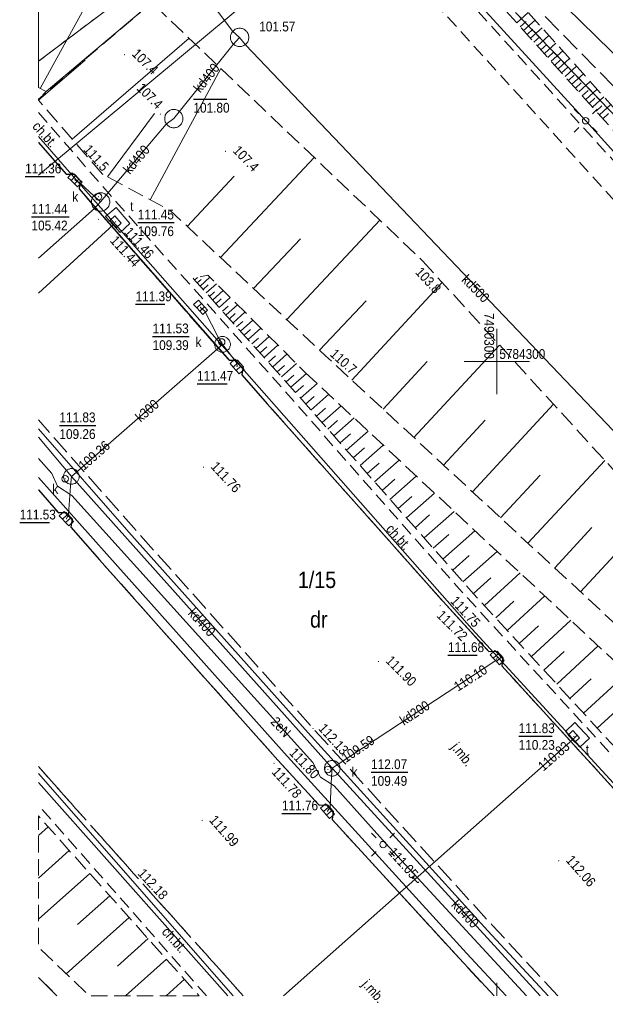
# Model space of a CAD drawing. Extents: x 7490163 to 7490671, y 5783984 to 5784563.
# Tile 3 of 43: x 7490264 to 7490308, y 5784251 to 5784326. Entities that reach past the tile are written whole.
import ezdxf
from ezdxf.enums import TextEntityAlignment as Align

# ---------------------------------------------------------------- set-up
doc = ezdxf.new("R2010")
doc.units = 0
doc.header["$MEASUREMENT"] = 0
for name, pattern in [('1.5_0.5', [2, 1.5, -0.5]), ('218-500', [1, 0.5, -0.5]), ('219-500', [0]), ('mz1.0_0.5', [1.5, 1, -0.5]), ('mz1.25_0.5', [1.75, 1.25, -0.5])]:
    doc.linetypes.add(name, pattern=pattern)
doc.layers.get('0').update_dxf_attribs({"linetype": 'CONTINUOUS', "lineweight": 5})
doc.layers.get('0').transparency = 0.8
for name, color, linetype, transparency in [('0-Inne (niezydentyfikowane)', 7, 'CONTINUOUS', 0.8), ('210-Oznaczenie użytku', 7, 'CONTINUOUS', 0.8), ('211-Nr działki', 7, 'CONTINUOUS', 0.8), ('217-Granica konturu klasyfikcyjnego', 7, 'CONTINUOUS', 0.8), ('218-Granica użytku', 7, 'CONTINUOUS', 0.8), ('219-Linia granicy', 7, 'CONTINUOUS', 0.8), ('bariera drogowa ochronna (linia)', 7, 'CONTINUOUS', 0.8), ('chodnik (powierzchnia)', 7, 'CONTINUOUS', 0.8), ('chodnik (powierzchnia)-Atr17', 7, 'CONTINUOUS', 0.8), ('jezdnia (powierzchnia)', 7, 'CONTINUOUS', 0.8), ('jezdnia (powierzchnia)-Atr17', 7, 'CONTINUOUS', 0.8), ('komora podziemna - przewód kanalizacyjny (powierzchnia)', 7, 'CONTINUOUS', 0.8), ('komora podziemna - przewód telekomunikacyjny (powierzchnia)', 7, 'CONTINUOUS', 0.8), ('kratka ściekowa (punkt)', 7, 'CONTINUOUS', 0.8), ('krawężnik (linia)', 7, 'CONTINUOUS', 0.8), ('latarnia (punkt)', 7, 'CONTINUOUS', 0.8), ('przewód elektroenergetyczny (linia)', 7, 'CONTINUOUS', 0.8), ('przewód elektroenergetyczny (linia)-Atr1', 7, 'CONTINUOUS', 0.8), ('przewód gazowy (linia)', 7, 'CONTINUOUS', 0.8), ('przewód kanalizacyjny (linia)', 7, 'CONTINUOUS', 0.8), ('przewód kanalizacyjny (linia)-Atr1', 7, 'CONTINUOUS', 0.8), ('przewód telekomunikacyjny (linia)', 7, 'CONTINUOUS', 0.8), ('przewód telekomunikacyjny (linia)-Atr1', 7, 'CONTINUOUS', 0.8), ('punkt o określonej wysokości (sieć elektroenergetyczna)', 7, 'CONTINUOUS', 0.8), ('punkt o określonej wysokości (sieć elektroenergetyczna)-Atr2', 7, 'CONTINUOUS', 0.8), ('punkt o określonej wysokości (sieć kanalizacyjna)', 7, 'CONTINUOUS', 0.8), ('punkt o określonej wysokości (sieć kanalizacyjna)-Atr2', 7, 'CONTINUOUS', 0.8), ('punkt o określonej wysokości (sieć kanalizacyjna)-Atr3', 7, 'CONTINUOUS', 0.8), ('punkt o określonej wysokości (sieć telekomunikacyjna)', 7, 'CONTINUOUS', 0.8), ('punkt o określonej wysokości (sieć telekomunikacyjna)-Atr2', 7, 'CONTINUOUS', 0.8), ('punkt o określonej wysokości (sieć telekomunikacyjna)-Atr3', 7, 'CONTINUOUS', 0.8), ('punkt wysokościowy naturalny', 7, 'CONTINUOUS', 0.8), ('punkt wysokościowy naturalny-Atr2', 7, 'CONTINUOUS', 0.8), ('punkt wysokościowy sztuczny', 7, 'CONTINUOUS', 0.8), ('punkt wysokościowy sztuczny-Atr2', 7, 'CONTINUOUS', 0.8), ('skarpa nieumocniona (powierzchnia)', 7, 'CONTINUOUS', 0.8), ('skarpa umocniona (powierzchnia)', 7, 'CONTINUOUS', 0.8), ('Wstawianie ramki sekcyjnej z opisem', 7, 'CONTINUOUS', 0.8), ('właz okrągły - siec kanalizacyjna (punkt)', 7, 'CONTINUOUS', 0.8), ('właz okrągły - siec kanalizacyjna (punkt)-Atr17', 7, 'CONTINUOUS', 0.8), ('właz prostokątny - siec telekomunikacyjna (punkt)', 7, 'CONTINUOUS', 0.8), ('właz prostokątny - siec telekomunikacyjna (punkt)-Atr17', 7, 'CONTINUOUS', 0.8)]:
    doc.layers.add(name, color=color, linetype=linetype, transparency=transparency)
doc.styles.get("Standard").update_dxf_attribs({"font": 'txt', "width": 0.75})
doc.linetypes.add('ok01_500', pattern='A,1.75,0,[16,ksztalty.shx,S=1,R=0,X=0,Y=0],1.75', length=3.5)

# ---------------------------------------------------------------- blocks, each defined once
blk = doc.blocks.new('US22')
at = {"color": 0, "linetype": 'Continuous', "lineweight": 13}
blk.add_circle((0, 0), 0.25, dxfattribs=at)
blk = doc.blocks.new('PW01')
at = {"linetype": 'Continuous', "lineweight": 13}
h = blk.add_hatch(color=0, dxfattribs=at)
edge = h.paths.add_edge_path()
edge.add_arc((0, 0), 0.045, 0, 360)
blk = doc.blocks.new('US05')
at = {"color": 0, "linetype": 'Continuous', "lineweight": 13}
for p, q in [((-0.525, -0.25), (-0.525, 0.25)), ((-0.525, 0.25), (-0.175, 0.25)), ((-0.175, -0.25), (-0.175, 0.25)), ((-0.175, 0.25), (0.175, 0.25)), ((0.175, -0.25), (0.175, 0.25)), ((0.175, 0.25), (0.525, 0.25)), ((0.525, -0.25), (0.525, 0.25)), ((-0.525, -0.25), (-0.175, -0.25)), ((-0.175, -0.25), (0.175, -0.25)), ((0.175, -0.25), (0.525, -0.25))]:
    blk.add_line(p, q, dxfattribs=at)
blk = doc.blocks.new('PW02')
at = {"linetype": 'Continuous', "lineweight": 13}
h = blk.add_hatch(color=0, dxfattribs=at)
edge = h.paths.add_edge_path()
edge.add_arc((0, 0), 0.045, 0, 360)
blk = doc.blocks.new('US22B')
at = {"color": 0, "linetype": 'Continuous', "lineweight": 0}
blk.add_lwpolyline([(-0.375, -0.25), (0.375, -0.25), (0.375, 0.25), (-0.375, 0.25)], close=True, dxfattribs=at)
blk = doc.blocks.new('SM01')
at = {"color": 0, "linetype": 'Continuous', "lineweight": 13}
for p, q in [((-0.53, 0.531), (-0.883, 0.884)), ((0.531, 0.531), (0.884, 0.884)), ((-0.53, -0.53), (-0.883, -0.883)), ((0.531, -0.53), (0.884, -0.883))]:
    blk.add_line(p, q, dxfattribs=at)
blk.add_circle((0, 0), 0.25, dxfattribs=at)

msp = doc.modelspace()

# ---------------------------------------------------------------- linework, layer by layer
at = {"layer": '0-Inne (niezydentyfikowane)', "color": 7, "linetype": 'Continuous', "lineweight": 13}
for p, q in [((7490265.11, 5784320.88), (7490270.11, 5784330.03)), ((7490301.53, 5784325.89), (7490302.41, 5784326.68)), ((7490301.79, 5784325.6), (7490302.24, 5784325.99)), ((7490302.06, 5784325.3), (7490302.94, 5784326.09)), ((7490302.59, 5784324.72), (7490303.47, 5784325.51)), ((7490267.56, 5784316.99), (7490276.48, 5784324.72)), ((7490302.32, 5784325.01), (7490302.76, 5784325.4)), ((7490302.85, 5784324.42), (7490303.29, 5784324.82)), ((7490303.11, 5784324.13), (7490303.99, 5784324.92)), ((7490303.38, 5784323.84), (7490303.82, 5784324.23)), ((7490303.64, 5784323.54), (7490304.52, 5784324.33)), ((7490303.9, 5784323.25), (7490304.34, 5784323.64)), ((7490304.17, 5784322.96), (7490305.05, 5784323.75)), ((7490304.69, 5784322.37), (7490305.57, 5784323.16)), ((7490264.98, 5784319.97), (7490268.54, 5784323.05)), ((7490273.52, 5784312.36), (7490278.91, 5784322.4)), ((7490304.43, 5784322.66), (7490304.87, 5784323.06)), ((7490304.96, 5784322.08), (7490305.4, 5784322.47)), ((7490305.22, 5784321.78), (7490306.1, 5784322.57)), ((7490305.48, 5784321.49), (7490305.92, 5784321.89)), ((7490305.75, 5784321.2), (7490306.63, 5784321.99)), ((7490306.01, 5784320.9), (7490306.45, 5784321.3)), ((7490306.27, 5784320.61), (7490307.15, 5784321.4)), ((7490306.54, 5784320.32), (7490306.98, 5784320.71)), ((7490306.8, 5784320.03), (7490307.68, 5784320.82)), ((7490307.33, 5784319.44), (7490308.2, 5784320.23)), ((7490307.06, 5784319.73), (7490307.5, 5784320.13)), ((7490307.59, 5784319.15), (7490308.03, 5784319.54)), ((7490307.85, 5784318.85), (7490308.73, 5784319.64)), ((7490270.24, 5784314.12), (7490273.85, 5784318.95)), ((7490308.11, 5784318.56), (7490308.55, 5784318.96)), ((7490278.89, 5784307.95), (7490286.04, 5784315.6)), ((7490276.34, 5784310.33), (7490279.93, 5784314.17)), ((7490283.95, 5784303.21), (7490291.07, 5784310.81)), ((7490281.42, 5784305.57), (7490284.99, 5784309.39)), ((7490276.91, 5784306.22), (7490277.14, 5784306.42)), ((7490277.1, 5784306.01), (7490277.4, 5784306.28)), ((7490277.33, 5784305.76), (7490278.08, 5784306.44)), ((7490277.56, 5784305.5), (7490277.94, 5784305.85)), ((7490277.8, 5784305.24), (7490278.58, 5784305.94)), ((7490288.93, 5784298.57), (7490295.84, 5784306.04)), ((7490278.04, 5784304.97), (7490278.43, 5784305.33)), ((7490278.28, 5784304.7), (7490279.09, 5784305.43)), ((7490278.53, 5784304.42), (7490278.94, 5784304.79)), ((7490278.78, 5784304.14), (7490279.63, 5784304.9)), ((7490279.31, 5784303.56), (7490280.18, 5784304.34)), ((7490286.46, 5784300.86), (7490290.01, 5784304.65)), ((7490279.04, 5784303.85), (7490279.47, 5784304.24)), ((7490279.57, 5784303.26), (7490280.02, 5784303.66)), ((7490279.85, 5784302.95), (7490280.75, 5784303.77)), ((7490280.12, 5784302.64), (7490280.59, 5784303.06)), ((7490280.41, 5784302.33), (7490281.35, 5784303.17)), ((7490280.7, 5784302.01), (7490281.18, 5784302.44)), ((7490280.99, 5784301.68), (7490281.97, 5784302.56)), ((7490281.29, 5784301.34), (7490281.79, 5784301.79)), ((7490281.6, 5784301), (7490282.61, 5784301.91)), ((7490281.91, 5784300.66), (7490282.42, 5784301.12)), ((7490282.22, 5784300.3), (7490283.28, 5784301.25)), ((7490293.66, 5784294.19), (7490300.21, 5784301.26)), ((7490282.55, 5784299.94), (7490283.08, 5784300.43)), ((7490282.88, 5784299.58), (7490283.97, 5784300.56)), ((7490283.55, 5784298.82), (7490284.69, 5784299.84)), ((7490291.33, 5784296.35), (7490294.69, 5784299.99)), ((7490283.21, 5784299.2), (7490283.77, 5784299.7)), ((7490284.26, 5784298.04), (7490285.45, 5784299.09)), ((7490283.9, 5784298.44), (7490284.48, 5784298.95)), ((7490285, 5784297.19), (7490286.27, 5784298.32)), ((7490284.62, 5784297.62), (7490285.24, 5784298.17)), ((7490285.39, 5784296.75), (7490286.05, 5784297.33)), ((7490285.8, 5784296.29), (7490287.16, 5784297.49)), ((7490286.22, 5784295.82), (7490286.92, 5784296.44)), ((7490286.65, 5784295.33), (7490288.1, 5784296.61)), ((7490298.15, 5784290.04), (7490304.34, 5784296.73)), ((7490287.1, 5784294.83), (7490287.84, 5784295.49)), ((7490287.56, 5784294.31), (7490289.1, 5784295.68)), ((7490295.94, 5784292.08), (7490299.12, 5784295.52)), ((7490288.52, 5784293.21), (7490290.18, 5784294.67)), ((7490288.03, 5784293.77), (7490288.83, 5784294.48)), ((7490289.03, 5784292.64), (7490289.89, 5784293.39)), ((7490289.56, 5784292.04), (7490291.32, 5784293.6)), ((7490290.66, 5784290.79), (7490292.55, 5784292.46)), ((7490302.39, 5784286.11), (7490308.26, 5784292.44)), ((7490290.1, 5784291.43), (7490291.01, 5784292.23)), ((7490291.24, 5784290.14), (7490292.22, 5784291)), ((7490291.84, 5784289.46), (7490293.85, 5784291.24)), ((7490300.3, 5784288.05), (7490303.31, 5784291.3)), ((7490292.46, 5784288.76), (7490293.5, 5784289.68)), ((7490293.1, 5784288.04), (7490295.25, 5784289.94)), ((7490294.45, 5784286.52), (7490296.74, 5784288.54)), ((7490293.76, 5784287.29), (7490294.87, 5784288.27)), ((7490306.41, 5784282.39), (7490311.96, 5784288.39)), ((7490295.88, 5784284.89), (7490298.33, 5784287.06)), ((7490304.43, 5784284.22), (7490307.28, 5784287.31)), ((7490295.15, 5784285.72), (7490296.34, 5784286.76)), ((7490296.64, 5784284.04), (7490297.9, 5784285.16)), ((7490297.42, 5784283.16), (7490300.03, 5784285.47)), ((7490298.22, 5784282.25), (7490299.56, 5784283.45)), ((7490299.06, 5784281.34), (7490301.78, 5784283.84)), ((7490300.81, 5784279.44), (7490303.67, 5784282.07)), ((7490299.92, 5784280.4), (7490301.32, 5784281.68)), ((7490301.72, 5784278.45), (7490303.19, 5784279.8)), ((7490302.65, 5784277.44), (7490305.66, 5784280.21)), ((7490304.59, 5784275.33), (7490307.76, 5784278.25)), ((7490303.61, 5784276.4), (7490305.15, 5784277.82)), ((7490305.6, 5784274.24), (7490307.23, 5784275.73)), ((7490306.63, 5784273.11), (7490309.97, 5784276.19)), ((7490307.69, 5784271.96), (7490309.41, 5784273.54)), ((7490265.72, 5784264.42), (7490264.97, 5784263.751)), ((7490267.33, 5784262.61), (7490264.97, 5784260.503)), ((7490268.9, 5784260.86), (7490264.97, 5784257.348)), ((7490270.42, 5784259.15), (7490267.95, 5784256.94)), ((7490271.91, 5784257.49), (7490267.09, 5784253.19)), ((7490273.35, 5784255.87), (7490271.01, 5784253.77)), ((7490274.76, 5784254.29), (7490271.634, 5784251.5)), ((7490276.13, 5784252.76), (7490274.724, 5784251.5))]:
    msp.add_line(p, q, dxfattribs=at)
at = {"layer": '217-Granica konturu klasyfikcyjnego', "color": 3, "linetype": '1.5_0.5', "lineweight": 18, "flags": 128}
msp.add_lwpolyline([(7490301.44, 5784326.69), (7490315.76, 5784311.79)], dxfattribs=at)
at = {"layer": '218-Granica użytku', "color": 3, "linetype": '218-500', "lineweight": 18, "flags": 128}
for points in [[(7490282.2, 5784335.94), (7490264.97, 5784322.957)], [(7490301.44, 5784326.69), (7490315.76, 5784311.79)]]:
    msp.add_lwpolyline(points, dxfattribs=at)
at = {"layer": '219-Linia granicy', "color": 7, "linetype": '219-500', "lineweight": 18, "flags": 128}
for points in [[(7490264.97, 5784322.957), (7490282.2, 5784335.94)], [(7490301.44, 5784326.69), (7490315.76, 5784311.79)]]:
    msp.add_lwpolyline(points, dxfattribs=at)
at = {"layer": 'bariera drogowa ochronna (linia)', "color": 7, "linetype": 'ok01_500', "lineweight": 18, "flags": 128}
for points in [[(7490264.97, 5784317.204), (7490267.85, 5784313.9), (7490298.1, 5784279.56), (7490314.88, 5784261.27), (7490324.026, 5784251.5)], [(7490264.97, 5784294.849), (7490271.89, 5784286.94), (7490285.58, 5784271.6), (7490299.32, 5784256.47), (7490303.939, 5784251.5)], [(7490300.73, 5784251.5), (7490297.69, 5784254.77), (7490283.75, 5784270.09), (7490270.2, 5784285.26), (7490264.97, 5784291.128)], [(7490279.849, 5784251.5), (7490270.74, 5784261.92), (7490264.97, 5784268.487)]]:
    msp.add_lwpolyline(points, dxfattribs=at)
at = {"layer": 'chodnik (powierzchnia)', "color": 7, "linetype": 'mz1.0_0.5', "lineweight": 18, "flags": 128}
for points in [[(7490364.803, 5784251.5), (7490343.21, 5784274.59), (7490321.64, 5784298.36), (7490289.99, 5784333.24), (7490291.53, 5784334.53)], [(7490291.53, 5784334.53), (7490323.11, 5784299.71), (7490345.23, 5784275.34), (7490367.536, 5784251.5)], [(7490264.97, 5784320.957), (7490265.55, 5784320.64), (7490264.97, 5784320.069)], [(7490264.97, 5784319.04), (7490270.89, 5784312.23), (7490283.71, 5784297.85), (7490297.13, 5784282.61), (7490310.74, 5784267.81), (7490324.56, 5784252.82), (7490325.822, 5784251.5)], [(7490323.696, 5784251.5), (7490323.45, 5784251.76), (7490320.61, 5784254.81), (7490320.68, 5784255.45), (7490320.24, 5784255.93), (7490319.59, 5784255.9), (7490309.56, 5784266.67), (7490300.4, 5784276.72), (7490300.48, 5784277.36), (7490300.04, 5784277.84), (7490299.39, 5784277.83), (7490295.91, 5784281.64), (7490282.45, 5784296.77), (7490280.53, 5784298.97), (7490280.61, 5784299.61), (7490280.19, 5784300.1), (7490279.54, 5784300.09), (7490269.84, 5784311.16), (7490268.08, 5784313.2), (7490268.17, 5784313.85), (7490267.74, 5784314.33), (7490267.1, 5784314.33), (7490264.97, 5784316.738)], [(7490264.97, 5784269.028), (7490272.24, 5784260.86), (7490280.628, 5784251.5)], [(7490277.827, 5784251.5), (7490270.61, 5784259.67), (7490264.97, 5784266.064)]]:
    msp.add_lwpolyline(points, dxfattribs=at)
at = {"layer": 'jezdnia (powierzchnia)', "color": 7, "linetype": '1.5_0.5', "lineweight": 18, "flags": 128}
for points in [[(7490390.818, 5784251.5), (7490364.31, 5784268.12), (7490350.15, 5784278.97), (7490294.75, 5784335.53), (7490294.88, 5784341.32)], [(7490264.97, 5784316.738), (7490267.1, 5784314.33), (7490267.74, 5784314.33), (7490268.17, 5784313.85), (7490268.08, 5784313.2), (7490269.84, 5784311.16), (7490279.54, 5784300.09), (7490280.19, 5784300.1), (7490280.61, 5784299.61), (7490280.53, 5784298.97), (7490282.45, 5784296.77), (7490295.91, 5784281.64), (7490299.39, 5784277.83), (7490300.04, 5784277.84), (7490300.48, 5784277.36), (7490300.4, 5784276.72), (7490309.56, 5784266.67), (7490319.59, 5784255.9), (7490320.24, 5784255.93), (7490320.68, 5784255.45), (7490320.61, 5784254.81), (7490323.45, 5784251.76), (7490323.696, 5784251.5)], [(7490304.665, 5784251.5), (7490299.7, 5784256.85), (7490285.96, 5784271.94), (7490272.26, 5784287.28), (7490264.97, 5784295.53)], [(7490264.97, 5784290.175), (7490266.48, 5784288.45), (7490267.1, 5784288.46), (7490267.54, 5784287.98), (7490267.46, 5784287.34), (7490269.64, 5784284.84), (7490283.27, 5784269.52), (7490286.42, 5784266.07), (7490287.07, 5784266.09), (7490287.51, 5784265.61), (7490287.43, 5784264.97), (7490297.15, 5784254.34), (7490299.795, 5784251.5)], [(7490280.628, 5784251.5), (7490272.24, 5784260.86), (7490264.97, 5784269.028)], [(7490264.97, 5784252.909), (7490266.39, 5784251.5)]]:
    msp.add_lwpolyline(points, dxfattribs=at)
at = {"layer": 'komora podziemna - przewód kanalizacyjny (powierzchnia)', "color": 34, "linetype": 'Continuous', "lineweight": 18, "flags": 128}
for points in [[(7490281.05, 5784324.78), (7490281.05, 5784324.71), (7490281.04, 5784324.64), (7490281.02, 5784324.58), (7490281, 5784324.51), (7490280.97, 5784324.45), (7490280.93, 5784324.39), (7490280.89, 5784324.34), (7490280.84, 5784324.29), (7490280.79, 5784324.24), (7490280.74, 5784324.2), (7490280.68, 5784324.16), (7490280.62, 5784324.13), (7490280.55, 5784324.11), (7490280.49, 5784324.09), (7490280.42, 5784324.08), (7490280.35, 5784324.08), (7490280.28, 5784324.08), (7490280.21, 5784324.09), (7490280.15, 5784324.11), (7490280.08, 5784324.13), (7490280.02, 5784324.16), (7490279.96, 5784324.2), (7490279.91, 5784324.24), (7490279.86, 5784324.29), (7490279.81, 5784324.34), (7490279.77, 5784324.39), (7490279.73, 5784324.45), (7490279.7, 5784324.51), (7490279.68, 5784324.58), (7490279.66, 5784324.64), (7490279.65, 5784324.71), (7490279.65, 5784324.78), (7490279.65, 5784324.85), (7490279.66, 5784324.92), (7490279.68, 5784324.98), (7490279.7, 5784325.05), (7490279.73, 5784325.11), (7490279.77, 5784325.17), (7490279.81, 5784325.22), (7490279.86, 5784325.27), (7490279.91, 5784325.32), (7490279.96, 5784325.36), (7490280.02, 5784325.4), (7490280.08, 5784325.43), (7490280.15, 5784325.45), (7490280.21, 5784325.47), (7490280.28, 5784325.48), (7490280.35, 5784325.48), (7490280.42, 5784325.48), (7490280.49, 5784325.47), (7490280.55, 5784325.45), (7490280.62, 5784325.43), (7490280.68, 5784325.4), (7490280.74, 5784325.36), (7490280.79, 5784325.32), (7490280.84, 5784325.27), (7490280.89, 5784325.22), (7490280.93, 5784325.17), (7490280.97, 5784325.11), (7490281, 5784325.05), (7490281.02, 5784324.98), (7490281.04, 5784324.92), (7490281.05, 5784324.85)], [(7490276.02, 5784318.57), (7490276.02, 5784318.5), (7490276.01, 5784318.43), (7490275.99, 5784318.37), (7490275.97, 5784318.3), (7490275.94, 5784318.24), (7490275.9, 5784318.18), (7490275.86, 5784318.13), (7490275.81, 5784318.08), (7490275.76, 5784318.03), (7490275.71, 5784317.99), (7490275.65, 5784317.95), (7490275.59, 5784317.92), (7490275.52, 5784317.9), (7490275.46, 5784317.88), (7490275.39, 5784317.87), (7490275.32, 5784317.87), (7490275.25, 5784317.87), (7490275.18, 5784317.88), (7490275.12, 5784317.9), (7490275.05, 5784317.92), (7490274.99, 5784317.95), (7490274.93, 5784317.99), (7490274.88, 5784318.03), (7490274.83, 5784318.08), (7490274.78, 5784318.13), (7490274.74, 5784318.18), (7490274.7, 5784318.24), (7490274.67, 5784318.3), (7490274.65, 5784318.37), (7490274.63, 5784318.43), (7490274.62, 5784318.5), (7490274.62, 5784318.57), (7490274.62, 5784318.64), (7490274.63, 5784318.71), (7490274.65, 5784318.77), (7490274.67, 5784318.84), (7490274.7, 5784318.9), (7490274.74, 5784318.96), (7490274.78, 5784319.01), (7490274.83, 5784319.06), (7490274.88, 5784319.11), (7490274.93, 5784319.15), (7490274.99, 5784319.19), (7490275.05, 5784319.22), (7490275.12, 5784319.24), (7490275.18, 5784319.26), (7490275.25, 5784319.27), (7490275.32, 5784319.27), (7490275.39, 5784319.27), (7490275.46, 5784319.26), (7490275.52, 5784319.24), (7490275.59, 5784319.22), (7490275.65, 5784319.19), (7490275.71, 5784319.15), (7490275.76, 5784319.11), (7490275.81, 5784319.06), (7490275.86, 5784319.01), (7490275.9, 5784318.96), (7490275.94, 5784318.9), (7490275.97, 5784318.84), (7490275.99, 5784318.77), (7490276.01, 5784318.71), (7490276.02, 5784318.64)], [(7490270.42, 5784312.2), (7490270.42, 5784312.13), (7490270.41, 5784312.06), (7490270.39, 5784312), (7490270.37, 5784311.93), (7490270.34, 5784311.87), (7490270.3, 5784311.81), (7490270.26, 5784311.76), (7490270.21, 5784311.71), (7490270.16, 5784311.66), (7490270.11, 5784311.62), (7490270.05, 5784311.58), (7490269.99, 5784311.55), (7490269.92, 5784311.53), (7490269.86, 5784311.51), (7490269.79, 5784311.5), (7490269.72, 5784311.5), (7490269.65, 5784311.5), (7490269.58, 5784311.51), (7490269.52, 5784311.53), (7490269.45, 5784311.55), (7490269.39, 5784311.58), (7490269.33, 5784311.62), (7490269.28, 5784311.66), (7490269.23, 5784311.71), (7490269.18, 5784311.76), (7490269.14, 5784311.81), (7490269.1, 5784311.87), (7490269.07, 5784311.93), (7490269.05, 5784312), (7490269.03, 5784312.06), (7490269.02, 5784312.13), (7490269.02, 5784312.2), (7490269.02, 5784312.27), (7490269.03, 5784312.34), (7490269.05, 5784312.4), (7490269.07, 5784312.47), (7490269.1, 5784312.53), (7490269.14, 5784312.59), (7490269.18, 5784312.64), (7490269.23, 5784312.69), (7490269.28, 5784312.74), (7490269.33, 5784312.78), (7490269.39, 5784312.82), (7490269.45, 5784312.85), (7490269.52, 5784312.87), (7490269.58, 5784312.89), (7490269.65, 5784312.9), (7490269.72, 5784312.9), (7490269.79, 5784312.9), (7490269.86, 5784312.89), (7490269.92, 5784312.87), (7490269.99, 5784312.85), (7490270.05, 5784312.82), (7490270.11, 5784312.78), (7490270.16, 5784312.74), (7490270.21, 5784312.69), (7490270.26, 5784312.64), (7490270.3, 5784312.59), (7490270.34, 5784312.53), (7490270.37, 5784312.47), (7490270.39, 5784312.4), (7490270.41, 5784312.34), (7490270.42, 5784312.27)], [(7490279.64, 5784301.31), (7490279.64, 5784301.25), (7490279.63, 5784301.19), (7490279.61, 5784301.14), (7490279.59, 5784301.08), (7490279.57, 5784301.03), (7490279.54, 5784300.98), (7490279.5, 5784300.93), (7490279.46, 5784300.89), (7490279.42, 5784300.85), (7490279.37, 5784300.81), (7490279.32, 5784300.78), (7490279.27, 5784300.76), (7490279.21, 5784300.74), (7490279.16, 5784300.72), (7490279.1, 5784300.71), (7490279.04, 5784300.71), (7490278.98, 5784300.71), (7490278.92, 5784300.72), (7490278.87, 5784300.74), (7490278.81, 5784300.76), (7490278.76, 5784300.78), (7490278.71, 5784300.81), (7490278.66, 5784300.85), (7490278.62, 5784300.89), (7490278.58, 5784300.93), (7490278.54, 5784300.98), (7490278.51, 5784301.03), (7490278.49, 5784301.08), (7490278.47, 5784301.14), (7490278.45, 5784301.19), (7490278.44, 5784301.25), (7490278.44, 5784301.31), (7490278.44, 5784301.37), (7490278.45, 5784301.43), (7490278.47, 5784301.48), (7490278.49, 5784301.54), (7490278.51, 5784301.59), (7490278.54, 5784301.64), (7490278.58, 5784301.69), (7490278.62, 5784301.73), (7490278.66, 5784301.77), (7490278.71, 5784301.81), (7490278.76, 5784301.84), (7490278.81, 5784301.86), (7490278.87, 5784301.88), (7490278.92, 5784301.9), (7490278.98, 5784301.91), (7490279.04, 5784301.91), (7490279.1, 5784301.91), (7490279.16, 5784301.9), (7490279.21, 5784301.88), (7490279.27, 5784301.86), (7490279.32, 5784301.84), (7490279.37, 5784301.81), (7490279.42, 5784301.77), (7490279.46, 5784301.73), (7490279.5, 5784301.69), (7490279.54, 5784301.64), (7490279.57, 5784301.59), (7490279.59, 5784301.54), (7490279.61, 5784301.48), (7490279.63, 5784301.43), (7490279.64, 5784301.37)], [(7490268.09, 5784291.21), (7490268.09, 5784291.15), (7490268.08, 5784291.09), (7490268.06, 5784291.04), (7490268.04, 5784290.98), (7490268.02, 5784290.93), (7490267.99, 5784290.88), (7490267.95, 5784290.83), (7490267.91, 5784290.79), (7490267.87, 5784290.75), (7490267.82, 5784290.71), (7490267.77, 5784290.68), (7490267.72, 5784290.66), (7490267.66, 5784290.64), (7490267.61, 5784290.62), (7490267.55, 5784290.61), (7490267.49, 5784290.61), (7490267.43, 5784290.61), (7490267.37, 5784290.62), (7490267.32, 5784290.64), (7490267.26, 5784290.66), (7490267.21, 5784290.68), (7490267.16, 5784290.71), (7490267.11, 5784290.75), (7490267.07, 5784290.79), (7490267.03, 5784290.83), (7490266.99, 5784290.88), (7490266.96, 5784290.93), (7490266.94, 5784290.98), (7490266.92, 5784291.04), (7490266.9, 5784291.09), (7490266.89, 5784291.15), (7490266.89, 5784291.21), (7490266.89, 5784291.27), (7490266.9, 5784291.33), (7490266.92, 5784291.38), (7490266.94, 5784291.44), (7490266.96, 5784291.49), (7490266.99, 5784291.54), (7490267.03, 5784291.59), (7490267.07, 5784291.63), (7490267.11, 5784291.67), (7490267.16, 5784291.71), (7490267.21, 5784291.74), (7490267.26, 5784291.76), (7490267.32, 5784291.78), (7490267.37, 5784291.8), (7490267.43, 5784291.81), (7490267.49, 5784291.81), (7490267.55, 5784291.81), (7490267.61, 5784291.8), (7490267.66, 5784291.78), (7490267.72, 5784291.76), (7490267.77, 5784291.74), (7490267.82, 5784291.71), (7490267.87, 5784291.67), (7490267.91, 5784291.63), (7490267.95, 5784291.59), (7490267.99, 5784291.54), (7490268.02, 5784291.49), (7490268.04, 5784291.44), (7490268.06, 5784291.38), (7490268.08, 5784291.33), (7490268.09, 5784291.27)], [(7490288.03, 5784268.9), (7490288.03, 5784268.84), (7490288.02, 5784268.78), (7490288, 5784268.73), (7490287.98, 5784268.67), (7490287.96, 5784268.62), (7490287.93, 5784268.57), (7490287.89, 5784268.52), (7490287.85, 5784268.48), (7490287.81, 5784268.44), (7490287.76, 5784268.4), (7490287.71, 5784268.37), (7490287.66, 5784268.35), (7490287.6, 5784268.33), (7490287.55, 5784268.31), (7490287.49, 5784268.3), (7490287.43, 5784268.3), (7490287.37, 5784268.3), (7490287.31, 5784268.31), (7490287.26, 5784268.33), (7490287.2, 5784268.35), (7490287.15, 5784268.37), (7490287.1, 5784268.4), (7490287.05, 5784268.44), (7490287.01, 5784268.48), (7490286.97, 5784268.52), (7490286.93, 5784268.57), (7490286.9, 5784268.62), (7490286.88, 5784268.67), (7490286.86, 5784268.73), (7490286.84, 5784268.78), (7490286.83, 5784268.84), (7490286.83, 5784268.9), (7490286.83, 5784268.96), (7490286.84, 5784269.02), (7490286.86, 5784269.07), (7490286.88, 5784269.13), (7490286.9, 5784269.18), (7490286.93, 5784269.23), (7490286.97, 5784269.28), (7490287.01, 5784269.32), (7490287.05, 5784269.36), (7490287.1, 5784269.4), (7490287.15, 5784269.43), (7490287.2, 5784269.45), (7490287.26, 5784269.47), (7490287.31, 5784269.49), (7490287.37, 5784269.5), (7490287.43, 5784269.5), (7490287.49, 5784269.5), (7490287.55, 5784269.49), (7490287.6, 5784269.47), (7490287.66, 5784269.45), (7490287.71, 5784269.43), (7490287.76, 5784269.4), (7490287.81, 5784269.36), (7490287.85, 5784269.32), (7490287.89, 5784269.28), (7490287.93, 5784269.23), (7490287.96, 5784269.18), (7490287.98, 5784269.13), (7490288, 5784269.07), (7490288.02, 5784269.02), (7490288.03, 5784268.96)]]:
    msp.add_lwpolyline(points, close=True, dxfattribs=at)
at = {"layer": 'komora podziemna - przewód telekomunikacyjny (powierzchnia)', "color": 30, "linetype": 'Continuous', "lineweight": 18, "flags": 128}
for points in [[(7490270.9, 5784311.77), (7490271.95, 5784310.55), (7490271.21, 5784309.87), (7490270.11, 5784311.09)], [(7490305.98, 5784272.39), (7490307.1, 5784271.2), (7490306.36, 5784270.51), (7490305.27, 5784271.7)]]:
    msp.add_lwpolyline(points, close=True, dxfattribs=at)
at = {"layer": 'krawężnik (linia)', "color": 7, "linetype": 'Continuous', "lineweight": 25, "flags": 128}
for points in [[(7490264.97, 5784316.738), (7490267.1, 5784314.33), (7490267.74, 5784314.33), (7490268.17, 5784313.85), (7490268.08, 5784313.2), (7490269.84, 5784311.16), (7490279.54, 5784300.09), (7490280.19, 5784300.1), (7490280.61, 5784299.61), (7490280.53, 5784298.97), (7490282.45, 5784296.77), (7490295.91, 5784281.64), (7490299.39, 5784277.83), (7490300.04, 5784277.84), (7490300.48, 5784277.36), (7490300.4, 5784276.72), (7490309.56, 5784266.67), (7490319.59, 5784255.9), (7490320.24, 5784255.93), (7490320.68, 5784255.45), (7490320.61, 5784254.81), (7490323.45, 5784251.76), (7490323.696, 5784251.5)], [(7490264.97, 5784290.175), (7490266.48, 5784288.45), (7490267.1, 5784288.46), (7490267.54, 5784287.98), (7490267.46, 5784287.34), (7490269.64, 5784284.84), (7490283.27, 5784269.52), (7490286.42, 5784266.07), (7490287.07, 5784266.09), (7490287.51, 5784265.61), (7490287.43, 5784264.97), (7490297.15, 5784254.34), (7490299.795, 5784251.5)], [(7490264.97, 5784252.909), (7490266.39, 5784251.5)]]:
    msp.add_lwpolyline(points, dxfattribs=at)
at = {"layer": 'przewód elektroenergetyczny (linia)', "color": 1, "linetype": 'Continuous', "lineweight": 18, "flags": 128}
for points in [[(7490289.91, 5784336.9), (7490306.8, 5784318.41)], [(7490306.8, 5784318.41), (7490324.16, 5784299.19)], [(7490264.97, 5784292.573), (7490266, 5784291.43), (7490266.42, 5784290.47), (7490267.53, 5784289.76), (7490285.94, 5784269.35), (7490286.53, 5784268.21), (7490287.57, 5784267.56), (7490291.51, 5784263.18), (7490302.271, 5784251.5)]]:
    msp.add_lwpolyline(points, dxfattribs=at)
at = {"layer": 'przewód gazowy (linia)', "color": 40, "linetype": 'Continuous', "lineweight": 18, "flags": 128}
msp.add_lwpolyline([(7490266.88, 5784364.55), (7490273.89, 5784358.37), (7490289.4, 5784342.66), (7490312.13, 5784320.41), (7490347, 5784286.34), (7490351.47, 5784281.95), (7490360.83, 5784272.73), (7490388.13, 5784255.69), (7490394.835, 5784251.5)], dxfattribs=at)
at = {"layer": 'przewód kanalizacyjny (linia)', "color": 34, "linetype": 'Continuous', "lineweight": 18, "flags": 128}
for points in [[(7490264.97, 5784345.101), (7490279.8, 5784325.25), (7490280.35, 5784324.78)], [(7490280.35, 5784324.78), (7490279.85, 5784324.24), (7490275.32, 5784318.57)], [(7490280.35, 5784324.78), (7490280.81, 5784324.22), (7490316.17, 5784287.11), (7490316.47, 5784286.41)], [(7490275.32, 5784318.57), (7490274.74, 5784318.15), (7490269.72, 5784312.2)], [(7490269.72, 5784312.2), (7490269.24, 5784312.64), (7490268.14, 5784313.65), (7490267.76, 5784313.89)], [(7490269.72, 5784312.2), (7490269.25, 5784311.69), (7490264.97, 5784307.898)], [(7490279.04, 5784301.31), (7490278.72, 5784301.86), (7490277.68, 5784303.86), (7490277.37, 5784304.14)], [(7490279.04, 5784301.31), (7490268.07, 5784291.68), (7490267.49, 5784291.21)], [(7490279.04, 5784301.31), (7490279.44, 5784300.8), (7490280.13, 5784299.86), (7490280.15, 5784299.61)], [(7490264.97, 5784294.205), (7490267.49, 5784291.21)], [(7490267.49, 5784291.21), (7490267.42, 5784290.47), (7490267.28, 5784288.32), (7490267.11, 5784287.98)], [(7490267.49, 5784291.21), (7490287.43, 5784268.9)], [(7490287.43, 5784268.9), (7490287.95, 5784269.27), (7490299.93, 5784277.15), (7490300.04, 5784277.35)], [(7490287.43, 5784268.9), (7490287.38, 5784268.27), (7490287.28, 5784265.94), (7490287.07, 5784265.62)], [(7490287.43, 5784268.9), (7490303.309, 5784251.5)]]:
    msp.add_lwpolyline(points, dxfattribs=at)
at = {"layer": 'przewód telekomunikacyjny (linia)', "color": 30, "linetype": 'Continuous', "lineweight": 18, "flags": 128}
for points in [[(7490264.97, 5784314.255), (7490280.61, 5784327.27), (7490282.24, 5784328.54), (7490282.42, 5784329.38)], [(7490270.69, 5784310.45), (7490264.97, 5784305.23)], [(7490283.708, 5784251.5), (7490305.82, 5784271.11), (7490306.17, 5784271.45)], [(7490279.458, 5784251.5), (7490264.97, 5784267.819)]]:
    msp.add_lwpolyline(points, dxfattribs=at)
at = {"layer": 'punkt o określonej wysokości (sieć kanalizacyjna)-Atr2', "color": 7, "flags": 128}
for points in [[(7490276.82, 5784320.07), (7490279.371, 5784320.07)], [(7490263.959, 5784314.148), (7490266.196, 5784314.148)], [(7490264.439, 5784311.065), (7490267.319, 5784311.065)], [(7490272.396, 5784304.372), (7490274.633, 5784304.372)], [(7490273.697, 5784301.919), (7490276.482, 5784301.919)], [(7490277.097, 5784298.304), (7490279.403, 5784298.304)], [(7490266.575, 5784295.119), (7490269.36, 5784295.119)], [(7490263.539, 5784287.689), (7490265.808, 5784287.689)], [(7490296.276, 5784277.55), (7490298.513, 5784277.55)], [(7490290.396, 5784268.598), (7490293.213, 5784268.598)], [(7490283.585, 5784265.449), (7490285.822, 5784265.449)]]:
    msp.add_lwpolyline(points, dxfattribs=at)
at = {"layer": 'punkt o określonej wysokości (sieć telekomunikacyjna)-Atr2', "color": 7, "flags": 128}
for points in [[(7490272.564, 5784310.631), (7490275.349, 5784310.631)], [(7490301.679, 5784271.353), (7490304.235, 5784271.353)]]:
    msp.add_lwpolyline(points, dxfattribs=at)
at = {"layer": 'skarpa nieumocniona (powierzchnia)', "color": 7, "linetype": 'mz1.25_0.5', "lineweight": 18, "flags": 128}
for points in [[(7490295.42, 5784334.47), (7490311.56, 5784316.49), (7490325.14, 5784301.47), (7490336.96, 5784287.14), (7490324.48, 5784300.94), (7490310.82, 5784315.55), (7490294.2, 5784334.05), (7490286.13, 5784341.57), (7490287.22, 5784342.32)], [(7490294.33, 5784307.7), (7490321.68, 5784277.74), (7490346.1, 5784251.5), (7490340.39, 5784251.5), (7490316.4, 5784273.14), (7490286.91, 5784300.44), (7490275.05, 5784311.54), (7490269.89, 5784314.31), (7490264.97, 5784319.98), (7490264.97, 5784320.06), (7490273.63, 5784327.44)], [(7490285.36, 5784299.17), (7490314.78, 5784271.7), (7490337.24, 5784251.5), (7490326.56, 5784251.5), (7490325.72, 5784252.38), (7490298.23, 5784282.24), (7490284.14, 5784298.17), (7490276.8, 5784306.35), (7490277.93, 5784306.59)], [(7490277.25, 5784251.5), (7490268.86, 5784251.5), (7490264.97, 5784255.22), (7490264.97, 5784265.25)]]:
    msp.add_lwpolyline(points, close=True, dxfattribs=at)
at = {"layer": 'skarpa umocniona (powierzchnia)', "color": 7, "linetype": 'Continuous', "lineweight": 18, "flags": 128}
msp.add_lwpolyline([(7490267.53, 5784331.35), (7490270.99, 5784329.58), (7490273.63, 5784327.44), (7490265.55, 5784320.64), (7490264.97, 5784320.96), (7490264.97, 5784331.36)], close=True, dxfattribs=at)
at = {"layer": 'Wstawianie ramki sekcyjnej z opisem', "color": 7, "linetype": 'Continuous', "lineweight": 13, "flags": 128}
for points in [[(7490300, 5784297.5), (7490300, 5784302.5)], [(7490297.5, 5784300), (7490302.5, 5784300)], [(7490300, 5784251.5), (7490300, 5784252.5)]]:
    msp.add_lwpolyline(points, dxfattribs=at)

# ---------------------------------------------------------------- block references
at = {"layer": 'kratka ściekowa (punkt)', "color": 7, "linetype": 'Continuous', "lineweight": 18}
for p, rotation in [((7490267.76, 5784313.89), 316.586), ((7490277.37, 5784304.14), 311.485), ((7490280.15, 5784299.61), 311.71), ((7490267.11, 5784287.98), 313.54), ((7490300.04, 5784277.35), 313.029), ((7490287.07, 5784265.62), 310.9949999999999)]:
    msp.add_blockref('US05', p, dxfattribs=dict(at, rotation=rotation))
at = {"layer": 'latarnia (punkt)', "color": 7, "linetype": 'Continuous', "lineweight": 18}
for p in [(7490306.8, 5784318.41), (7490291.31, 5784263.06)]:
    msp.add_blockref('SM01', p, dxfattribs=at)
at = {"layer": 'punkt o określonej wysokości (sieć elektroenergetyczna)', "color": 1, "linetype": 'Continuous', "lineweight": 13}
msp.add_blockref('PW01', (7490291.51, 5784263.18), dxfattribs=at)
at = {"layer": 'punkt o określonej wysokości (sieć kanalizacyjna)', "color": 34, "linetype": 'Continuous', "lineweight": 13}
for p in [(7490280.35, 5784324.78), (7490279.85, 5784324.24), (7490274.74, 5784318.15), (7490275.32, 5784318.57), (7490268.14, 5784313.65), (7490269.24, 5784312.64), (7490269.56, 5784312.6), (7490278.98, 5784301.49), (7490268.07, 5784291.68), (7490267.01, 5784291.03), (7490267.42, 5784290.47), (7490267.28, 5784288.32), (7490299.93, 5784277.15), (7490287.95, 5784269.27), (7490287.1, 5784268.81), (7490287.38, 5784268.27), (7490287.28, 5784265.94)]:
    msp.add_blockref('PW01', p, dxfattribs=at)
for p, rotation in [((7490267.76, 5784313.89), 316.586), ((7490277.37, 5784304.14), 311.485), ((7490280.15, 5784299.61), 311.71), ((7490267.11, 5784287.98), 313.54), ((7490300.04, 5784277.35), 313.029), ((7490287.07, 5784265.62), 310.9949999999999)]:
    msp.add_blockref('PW01', p, dxfattribs=dict(at, rotation=rotation))
at = {"layer": 'punkt o określonej wysokości (sieć telekomunikacyjna)', "color": 30, "linetype": 'Continuous', "lineweight": 13}
for p, rotation in [((7490270.87, 5784310.68), 312.0239999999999), ((7490305.9, 5784271.33), 313.49)]:
    msp.add_blockref('PW01', p, dxfattribs=dict(at, rotation=rotation))
msp.add_blockref('PW01', (7490305.82, 5784271.11), dxfattribs=at)
at = {"layer": 'punkt wysokościowy naturalny', "color": 7, "linetype": 'Continuous', "lineweight": 13}
for p in [(7490271.56, 5784323.46), (7490274.29, 5784318.92), (7490279.28, 5784316.07), (7490269.89, 5784314.31), (7490294.33, 5784307.7), (7490286.91, 5784300.44)]:
    msp.add_blockref('PW01', p, dxfattribs=at)
at = {"layer": 'punkt wysokościowy sztuczny', "color": 7, "linetype": 'Continuous', "lineweight": 13}
for p in [(7490269.84, 5784311.16), (7490269.56, 5784310.87), (7490277.59, 5784291.92), (7490295.67, 5784281.33), (7490295.91, 5784281.64), (7490290.96, 5784277.06), (7490285.96, 5784271.94), (7490282.98, 5784269.28), (7490283.27, 5784269.52), (7490277.48, 5784264.9), (7490304.74, 5784261.83), (7490272.24, 5784260.86)]:
    msp.add_blockref('PW02', p, dxfattribs=at)
at = {"layer": 'właz okrągły - siec kanalizacyjna (punkt)', "color": 7, "linetype": 'Continuous', "lineweight": 18}
for p in [(7490269.56, 5784312.6), (7490278.98, 5784301.49), (7490267.01, 5784291.03), (7490287.1, 5784268.81)]:
    msp.add_blockref('US22', p, dxfattribs=at)
at = {"layer": 'właz prostokątny - siec telekomunikacyjna (punkt)', "color": 7, "linetype": 'Continuous', "lineweight": 18}
for p, rotation in [((7490270.87, 5784310.68), 312.0239999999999), ((7490305.9, 5784271.33), 313.49)]:
    msp.add_blockref('US22B', p, dxfattribs=dict(at, rotation=rotation))

# ---------------------------------------------------------------- texts
at = {"layer": '210-Oznaczenie użytku', "color": 3, "linetype": 'Continuous', "lineweight": 18, "width": 0.9}
msp.add_text('dr', height=1.25, dxfattribs=at).set_placement((7490285.73, 5784279.65))
at = {"layer": '211-Nr działki', "color": 7, "linetype": 'Continuous', "lineweight": 18, "width": 0.9}
msp.add_text('1/15', height=1.25, dxfattribs=at).set_placement((7490284.8, 5784282.68))
at = {"layer": 'chodnik (powierzchnia)-Atr17', "color": 7, "width": 0.9}
for rotation, p in [(311.565, (7490265.47, 5784317.364)), (311.565, (7490265.47, 5784317.364)), (311.565, (7490292.499, 5784286.577)), (311.565, (7490292.499, 5784286.577)), (312.421, (7490275.365, 5784255.776)), (312.421, (7490275.365, 5784255.776))]:
    msp.add_text('ch.bt.', height=0.75, rotation=rotation, dxfattribs=at).set_placement(p, align=Align.MIDDLE_CENTER)
at = {"layer": 'jezdnia (powierzchnia)-Atr17', "color": 7, "width": 0.9}
for rotation, p in [(308.468, (7490297.379, 5784269.963)), (308.468, (7490297.379, 5784269.963)), (311.489, (7490290.578, 5784251.857)), (311.489, (7490290.578, 5784251.857))]:
    msp.add_text('j.mb.', height=0.75, rotation=rotation, dxfattribs=at).set_placement(p, align=Align.MIDDLE_CENTER)
at = {"layer": 'przewód elektroenergetyczny (linia)-Atr1', "color": 1, "width": 0.9}
msp.add_text('2eN', height=0.75, rotation=313.014, dxfattribs=at).set_placement((7490283.501, 5784272.054), align=Align.MIDDLE_CENTER)
at = {"layer": 'przewód kanalizacyjny (linia)-Atr1', "color": 34, "width": 0.9}
for s, rotation, p in [('kd400', 51.377, (7490277.815, 5784321.692)), ('kd400', 49.846, (7490272.461, 5784315.449)), ('kd500', 314.58, (7490298.39, 5784305.577)), ('k300', 41.278, (7490273.274, 5784296.249)), ('kd400', 312.753, (7490277.46, 5784280.055)), ('kd200', 33.335, (7490293.728, 5784273.135)), ('kd400', 313.346, (7490297.593, 5784257.764))]:
    msp.add_text(s, height=0.75, rotation=rotation, dxfattribs=at).set_placement(p, align=Align.MIDDLE_CENTER)
at = {"layer": 'przewód telekomunikacyjny (linia)-Atr1', "color": 30, "width": 0.9}
msp.add_text('t', height=0.75, rotation=41.569, dxfattribs=at).set_placement((7490293.747, 5784260.401), align=Align.MIDDLE_CENTER)
at = {"layer": 'punkt o określonej wysokości (sieć elektroenergetyczna)-Atr2', "color": 1, "width": 0.9}
msp.add_text('111.05', height=0.75, rotation=312.166, dxfattribs=at).set_placement((7490291.934, 5784262.68), align=Align.MIDDLE_LEFT)
at = {"layer": 'punkt o określonej wysokości (sieć kanalizacyjna)-Atr2', "color": 34, "width": 0.9}
for s, p in [('111.36', (7490263.959, 5784314.156)), ('111.44', (7490264.439, 5784311.073)), ('111.39', (7490272.396, 5784304.38)), ('111.53', (7490273.697, 5784301.927)), ('111.47', (7490277.097, 5784298.311)), ('111.83', (7490266.575, 5784295.127)), ('111.53', (7490263.539, 5784287.697)), ('111.68', (7490296.276, 5784277.558)), ('112.07', (7490290.396, 5784268.606)), ('111.76', (7490283.585, 5784265.457))]:
    msp.add_text(s, height=0.75, dxfattribs=at).set_placement(p, align=Align.BOTTOM_LEFT)
for s, rotation, p in [('109.36', 41.279, (7490268.195, 5784291.912)), ('110.10', 32.637, (7490296.831, 5784275.059)), ('109.59', 34.395, (7490288.261, 5784269.602))]:
    msp.add_text(s, height=0.75, rotation=rotation, dxfattribs=at).set_placement(p, align=Align.MIDDLE_LEFT)
at = {"layer": 'punkt o określonej wysokości (sieć kanalizacyjna)-Atr3', "color": 34, "width": 0.9}
for s, p in [('101.57', (7490281.85, 5784325.013)), ('101.80', (7490276.82, 5784318.803)), ('105.42', (7490264.439, 5784309.798)), ('109.39', (7490273.697, 5784300.651)), ('109.26', (7490266.575, 5784293.851)), ('109.49', (7490290.396, 5784267.331))]:
    msp.add_text(s, height=0.75, dxfattribs=at).set_placement(p, align=Align.BOTTOM_LEFT)
at = {"layer": 'punkt o określonej wysokości (sieć telekomunikacyjna)-Atr2', "color": 30, "width": 0.9}
for s, p in [('111.45', (7490272.564, 5784310.639)), ('111.83', (7490301.679, 5784271.361))]:
    msp.add_text(s, height=0.75, dxfattribs=at).set_placement(p, align=Align.BOTTOM_LEFT)
msp.add_text('110.83', height=0.75, rotation=41.06, dxfattribs=at).set_placement((7490303.319, 5784268.918), align=Align.MIDDLE_LEFT)
at = {"layer": 'punkt o określonej wysokości (sieć telekomunikacyjna)-Atr3', "color": 30, "width": 0.9}
for s, p in [('109.76', (7490272.564, 5784309.363)), ('110.23', (7490301.679, 5784270.086))]:
    msp.add_text(s, height=0.75, dxfattribs=at).set_placement(p, align=Align.BOTTOM_LEFT)
at = {"layer": 'punkt wysokościowy naturalny-Atr2', "color": 7, "width": 0.9}
for s, rotation, p in [('107.4', 315.405, (7490272.06, 5784323.46)), ('107.4', 315.057, (7490272.42, 5784320.836)), ('111.5', 311.653, (7490268.363, 5784316.165)), ('107.4', 313.983, (7490279.78, 5784316.07)), ('103.8', 312.724, (7490293.728, 5784306.786)), ('110.7', 318.122, (7490287.198, 5784300.484))]:
    msp.add_text(s, height=0.75, rotation=rotation, dxfattribs=at).set_placement(p)
at = {"layer": 'punkt wysokościowy sztuczny-Atr2', "color": 7, "width": 0.9}
for s, rotation, p in [('111.46', 311.515, (7490271.477, 5784309.858)), ('111.44', 312.259, (7490270.399, 5784309.2)), ('111.76', 312.875, (7490278.09, 5784291.92)), ('111.75', 312.342, (7490296.41, 5784281.64)), ('111.72', 315.133, (7490295.363, 5784280.519)), ('111.90', 314.819, (7490291.46, 5784277.06)), ('112.13', 312.267, (7490286.325, 5784271.901)), ('111.80', 313.319, (7490284.093, 5784270.027)), ('111.78', 312.119, (7490282.753, 5784268.575)), ('111.99', 311.008, (7490277.98, 5784264.9)), ('112.06', 311.522, (7490305.24, 5784261.83)), ('112.18', 312.796, (7490272.51, 5784260.804))]:
    msp.add_text(s, height=0.75, rotation=rotation, dxfattribs=at).set_placement(p)
at = {"layer": 'Wstawianie ramki sekcyjnej z opisem', "color": 7, "linetype": 'Continuous', "lineweight": 13, "width": 0.9}
msp.add_text('7490300', height=0.75, rotation=270, dxfattribs=at).set_placement((7490299.05, 5784300.2), align=Align.RIGHT)
msp.add_text('5784300', height=0.75, rotation=0.001, dxfattribs=at).set_placement((7490300.2, 5784300.2))
at = {"layer": 'właz okrągły - siec kanalizacyjna (punkt)-Atr17', "color": 7, "width": 0.9}
for p in [(7490267.56, 5784312.6), (7490276.98, 5784301.49), (7490266.031, 5784290.255), (7490288.91, 5784268.618)]:
    msp.add_text('k', height=0.75, dxfattribs=at).set_placement(p, align=Align.MIDDLE_LEFT)
at = {"layer": 'właz prostokątny - siec telekomunikacyjna (punkt)-Atr17', "color": 7, "width": 0.9}
for p in [(7490271.985, 5784311.877), (7490306.8, 5784270.329)]:
    msp.add_text('t', height=0.75, dxfattribs=at).set_placement(p, align=Align.MIDDLE_LEFT)

doc.saveas('drawing.dxf')
